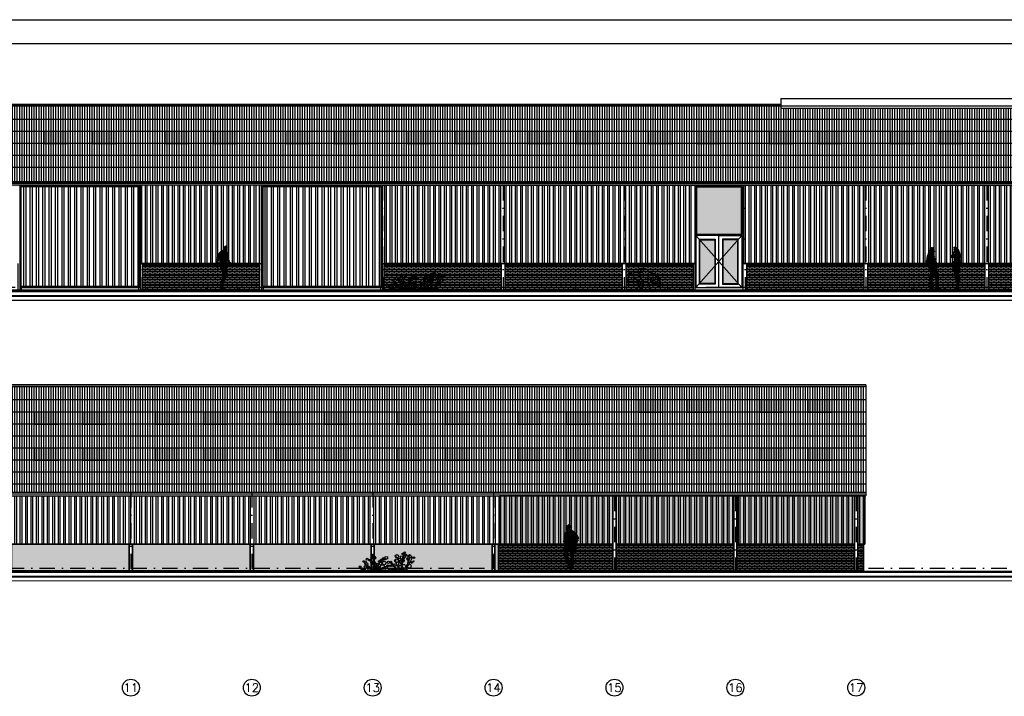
# Model space of a CAD drawing. Extents: x 0 to 139982, y -59400 to 0.
# Tile 16 of 20: x 49700 to 90424, y -27970 to 0. Entities that reach past the tile are written whole.
import ezdxf
from ezdxf.enums import TextEntityAlignment as Align

# ---------------------------------------------------------------- set-up
doc = ezdxf.new("R2010")
doc.units = 0
doc.header["$LTSCALE"] = 100
doc.header["$MEASUREMENT"] = 0
doc.linetypes.add('DASHDOT2', pattern=[12.7, 6.35, -3.175, 0, -3.175])
doc.layers.get('0').update_dxf_attribs({"linetype": 'CONTINUOUS'})
for name, color, linetype in [('00', 7, 'CONTINUOUS'), ('A--A$1C-_CIRKEL', 3, 'CONTINUOUS'), ('A--A21--_F1---', 8, 'CONTINUOUS'), ('A--A27--_F123-_SOLID', 7, 'CONTINUOUS'), ('A--A49--_F1---_SOLID', 16, 'CONTINUOUS'), ('A--L$2A-_F123-', 7, 'CONTINUOUS'), ('A--L$7A-_STRAMIEN', 1, 'DASHDOT2'), ('A--L20--_F123-_GEVELAANZIC', 7, 'CONTINUOUS'), ('A--L21--_F123-', 1, 'CONTINUOUS'), ('A--L27--_F123-', 1, 'CONTINUOUS'), ('A--L28S-_F123-', 1, 'CONTINUOUS'), ('A--L32--_F123-', 7, 'CONTINUOUS'), ('A--L91--', 7, 'CONTINUOUS'), ('A--L91--_F123-', 7, 'CONTINUOUS'), ('A--L93--_F123-', 7, 'CONTINUOUS'), ('A--L99--_F123-', 1, 'CONTINUOUS'), ('A--M$1A-_F123-_MAATV', 7, 'CONTINUOUS'), ('A--T$1A-_F123-_0_25MM', 2, 'CONTINUOUS')]:
    doc.layers.add(name, color=color, linetype=linetype)
doc.styles.add('ALFA-0_25', font='ROMANS')
pattern_1 = [(90, (0, -59400), (-262.5, 6e-14), []), (90, (87.5, -59312.5), (-262.5, 6e-14), [])]
pattern_2 = [(0, (59300, -10793.925), (0, 66.675), []), (90, (59300, -10793.92), (-100, 66.675), [66.675, -66.675])]

# ---------------------------------------------------------------- blocks, each defined once
blk = doc.blocks.new('QD91053-')
at = {"layer": 'A--L91--_F123-', "color": 1, "linetype": 'CONTINUOUS'}
for centre, radius in [((-907, 381), 30.2), ((-765, 478), 39.3), ((-672, 432), 31.1), ((-624, 450), 29.7), ((-577, 534), 30.2), ((-548, 639), 24.9), ((-472, 535), 63), ((-271, 382), 30.2), ((-170, 425), 60.4), ((-90, 510), 32.8), ((-38, 452), 14.7), ((24, 525), 59.8), ((444, 407), 76), ((464, 593), 69.4), ((574, 457), 55.8), ((669, 552), 65.9), ((704, 414), 65.5), ((711, 692), 34.8), ((730, 536), 31.1), ((794, 648), 39.9), ((788, 743), 32.9), ((930, 484), 58), ((934, 600), 29.7), ((982, 365), 46.9), ((990, 639), 29.5), ((1026, 573), 49.1), ((1175, 536), 33.7), ((-1055, 158), 35.3), ((-980, 73), 39.4), ((-891, 43), 20.7), ((-846, 147), 49.1), ((-848, 357), 42.6), ((-797, 274), 58), ((-713, 167), 27.8), ((-552, 333), 67.2), ((-431, 273), 49.1), ((-349, 123), 87), ((-315, 265), 43.1), ((-213, 296), 52.8), ((-131, 143), 92.3), ((-63, 315), 70.6), ((16, 125), 51.3), ((98, 197), 42.7), ((112, 342), 44), ((160, 74), 31.1), ((210, 349), 36.6), ((203, 198), 22.9), ((260, 55), 42.6), ((264, 276), 32.9), ((304, 204), 43.7), ((396, 234), 52.4), ((462, 142), 82.9), ((539, 354), 28.2), ((604, 269), 72.5), ((743, 165), 90.8), ((884, 104), 49.6), ((961, 188), 91.4), ((1080, 342), 38.2), ((1160, 393), 13.9)]:
    blk.add_circle(centre, radius, dxfattribs=at)
for centre, radius, start, end in [((-944, -85), 578, 8.4501, 66.3269), ((-1251, 7), 889, 359.5326, 43.0418), ((259, -22), 621, 121.2651, 177.9637), ((964, 476), 554, 179.3256, 238.0735), ((-25, 41), 695, 357.8699, 50.6155), ((2146, 182), 1479, 158.4887, 186.8224), ((1511, 123), 841, 138.8673, 187.727), ((284, 747), 836, 297.5671, 348.8381), ((435, 450), 502, 299.9325, 6.6118), ((-781, -569), 673, 57.7108, 112.0944), ((355, 1555), 1743, 222.3394, 243.1782), ((-786, 48), 60.9, 308.4217, 231.5783), ((-565, 48), 94.3, 329.4961, 210.5039), ((-421, -6), 116, 3.0381, 176.9619), ((-328, 17), 110, 351.203, 188.797), ((269, -770), 970, 93.3086, 127.4954), ((-203, -43), 75.3, 34.3778, 145.6222), ((-40, 34), 52.5, 319.7882, 220.2118), ((378, -843), 910, 71.3392, 109.4353), ((909, 917), 927, 215.8726, 255.444), ((356, 55), 45.9, 298.6589, 241.3411), ((511, 25), 75.3, 352.0783, 187.9217), ((611, 105), 109, 303.8972, 236.1028), ((635, -34), 110, 26.4631, 153.5369), ((729, -11), 116, 12.9313, 167.0687), ((39, 752), 970, 310.5134, 310.5821), ((48, 5), 621, 0.9295, 0.9994), ((1252, 68), 578, 184.7691, 185.237), ((1088, 551), 673, 232.24, 232.8984)]:
    blk.add_arc(centre, radius, start, end, dxfattribs=at)
blk = doc.blocks.new('QD91052-')
at = {"layer": 'A--L91--_F123-', "color": 2, "linetype": 'CONTINUOUS'}
for points in [[(-126, 761, -0.696387), (175, 825, 0.55221), (-26, 747, 0.55221)], [(0, 0, 0.57656), (-550, 300, -0.656989), (76, 0, 0.36404), (-275, 475, -0.282928), (112, 206, 0.29071), (-95, 585, -1.028653), (498, 333)], [(-380, 681, 0.064029), (-499, 727, -0.079907), (-422, 646)], [(800, 125, 0.35875), (474, 179, -0.608075), (723, 236, 0.786587), (498, 333, 0.593872), (271, 502, -0.405187), (474, 179)], [(371, 744, -0.462509), (800, 125, 0.348616), (463, 660, 0.348616)]]:
    blk.add_lwpolyline(points, format="xyb", dxfattribs=at)
for centre, radius, start, end in [((-134, 342), 419, 68.3952, 185.7848), ((195, 160), 189, 302.1458, 119.3335)]:
    blk.add_arc(centre, radius, start, end, dxfattribs=at)
blk = doc.blocks.new('*X35')
at = {"color": 0}
for p, q in [((-718, -372), (-609, -263)), ((-712, -316), (-656, -260)), ((-687, -390), (-570, -273)), ((-661, -414), (-548, -301)), ((-617, -419), (-539, -341)), ((-600, -452), (-528, -380)), ((-585, -486), (-512, -413)), ((-556, -507), (-556, -506)), ((-728, -1173), (-706, -1152)), ((-719, -1214), (-650, -1145)), ((-712, -1257), (-594, -1138)), ((-706, -1448), (-436, -1179)), ((-705, -1398), (-482, -1175)), ((-703, -1297), (-552, -1146)), ((-700, -1343), (-523, -1166)), ((-736, -1676), (-561, -1502)), ((-733, -1723), (-587, -1577)), ((-728, -1619), (-391, -1282)), ((-724, -1566), (-412, -1254)), ((-719, -1511), (-431, -1223)), ((-536, -1477), (-374, -1315)), ((-520, -1510), (-358, -1348)), ((-499, -1539), (-347, -1386)), ((-483, -1621), (-348, -1487)), ((-482, -1670), (-350, -1538)), ((-482, -1719), (-351, -1589)), ((-480, -1569), (-342, -1431)), ((-743, -1931), (-617, -1805)), ((-738, -1876), (-617, -1756)), ((-734, -1823), (-611, -1700)), ((-731, -1770), (-609, -1648)), ((-724, -1961), (-622, -1859)), ((-698, -1985), (-625, -1912)), ((-648, -1985), (-601, -1938)), ((-599, -1985), (-571, -1957)), ((-549, -1985), (-517, -1952)), ((-500, -1985), (-351, -1836)), ((-496, -1931), (-353, -1788)), ((-483, -1869), (-355, -1741)), ((-479, -1765), (-358, -1645)), ((-479, -1816), (-360, -1697)), ((-451, -1985), (-372, -1907)), ((-401, -1985), (-352, -1936)), ((-352, -1985), (-318, -1951)), ((-302, -1985), (-282, -1965)), ((-253, -1985), (-251, -1984))]:
    blk.add_line(p, q, dxfattribs=at)
blk = doc.blocks.new('*X36')
at = {"color": 0}
for p, q in [((187, -704), (495, -396)), ((213, -530), (438, -305)), ((266, -279), (303, -241)), ((273, -321), (342, -252)), ((275, -369), (377, -266)), ((277, -416), (412, -281)), ((311, -481), (458, -334)), ((346, -495), (478, -364)), ((129, -662), (299, -493)), ((143, -699), (295, -547)), ((240, -700), (510, -431)), ((305, -685), (398, -592)), ((368, -672), (387, -652)), ((421, -569), (523, -467)), ((471, -569), (534, -505)), ((507, -780), (557, -730)), ((507, -829), (553, -784)), ((545, -693), (565, -673)), ((505, -980), (579, -906)), ((508, -928), (572, -864)), ((509, -877), (560, -826)), ((523, -1011), (575, -960)), ((285, -1299), (318, -1266)), ((286, -1348), (367, -1267)), ((296, -1387), (409, -1274)), ((305, -1427), (445, -1287)), ((312, -1470), (516, -1266)), ((323, -1508), (502, -1329)), ((338, -1543), (505, -1376)), ((345, -1586), (499, -1432)), ((350, -1630), (506, -1473)), ((357, -1673), (521, -1509)), ((362, -1717), (523, -1556)), ((373, -1755), (521, -1608)), ((292, -1985), (343, -1934)), ((341, -1985), (487, -1839)), ((371, -1857), (505, -1723)), ((375, -1902), (495, -1782)), ((381, -1797), (514, -1664)), ((391, -1985), (482, -1894)), ((440, -1985), (490, -1935))]:
    blk.add_line(p, q, dxfattribs=at)
blk = doc.blocks.new('*X37')
at = {"color": 0}
for p, q in [((-717, -420), (-687, -390)), ((-543, -546), (-696, -393)), ((-861, -812), (-556, -507)), ((-861, -861), (-544, -544)), ((-859, -908), (-536, -586)), ((-462, -1172), (-859, -774)), ((-857, -758), (-585, -486)), ((-424, -1160), (-852, -732)), ((-849, -948), (-530, -629)), ((-846, -697), (-600, -452)), ((-418, -1116), (-844, -690)), ((-429, -1056), (-836, -649)), ((-832, -634), (-617, -419)), ((-451, -985), (-824, -612)), ((-820, -968), (-516, -664)), ((-441, -945), (-809, -577)), ((-795, -547), (-660, -413)), ((-436, -901), (-793, -543)), ((-793, -991), (-505, -703)), ((-467, -820), (-777, -510)), ((-770, -1067), (-482, -779)), ((-765, -1013), (-494, -741)), ((-493, -745), (-759, -478)), ((-513, -675), (-740, -448)), ((-535, -604), (-718, -421)), ((-603, -437), (-620, -419)), ((219, -1068), (507, -780)), ((224, -1014), (545, -693)), ((234, -954), (561, -626)), ((254, -884), (556, -583)), ((278, -811), (541, -548)), ((281, -758), (368, -672)), ((522, -1016), (281, -776)), ((507, -952), (282, -728)), ((293, -696), (305, -685)), ((508, -904), (295, -691)), ((509, -855), (331, -678)), ((506, -803), (374, -671)), ((387, -652), (471, -569)), ((510, -758), (391, -639)), ((398, -592), (421, -569)), ((526, -724), (398, -596)), ((545, -693), (420, -568)), ((562, -661), (470, -569)), ((559, -608), (512, -561)), ((-502, -1181), (-861, -822)), ((-594, -1138), (-861, -872)), ((-787, -995), (-857, -925)), ((-684, -1147), (-770, -1061)), ((-765, -1112), (-469, -815)), ((-637, -1145), (-763, -1019)), ((-741, -1137), (-456, -852)), ((-725, -1156), (-738, -1143)), ((-706, -1152), (-441, -887)), ((-650, -1145), (-434, -929)), ((-594, -1138), (-451, -995)), ((-552, -1146), (-438, -1032)), ((-523, -1166), (-425, -1069)), ((-482, -1175), (-418, -1111)), ((-436, -1179), (-429, -1171)), ((447, -1288), (219, -1061)), ((223, -1113), (507, -829)), ((376, -1267), (223, -1114)), ((491, -1283), (224, -1016)), ((226, -1160), (509, -877)), ((325, -1265), (227, -1167)), ((230, -1205), (508, -928)), ((520, -1263), (230, -973)), ((236, -1249), (505, -980)), ((540, -1232), (239, -932)), ((526, -1169), (250, -894)), ((264, -1270), (522, -1013)), ((520, -1114), (265, -858)), ((519, -1064), (275, -820)), ((318, -1266), (519, -1065)), ((367, -1267), (520, -1114)), ((409, -1274), (524, -1159)), ((445, -1287), (532, -1200)), ((281, -1271), (232, -1222)), ((516, -1266), (533, -1249))]:
    blk.add_line(p, q, dxfattribs=at)
blk = doc.blocks.new('QD93007-')
at = {"layer": 'A--L93--_F123-', "color": 1}
for name in ['*X35', '*X36']:
    blk.add_blockref(name, (648, 1985), dxfattribs=at)
at = {"layer": 'A--L93--_F123-', "color": 2}
blk.add_blockref('*X37', (648, 1985), dxfattribs=at)
blk = doc.blocks.new('*X42')
at = {"color": 0}
for p, q in [((-1180, 1344), (-886, 1639)), ((-1172, 1402), (-917, 1657)), ((-1142, 1481), (-901, 1722)), ((-1076, 1745), (-980, 1841)), ((-1073, 1699), (-936, 1836)), ((-1065, 1658), (-906, 1816)), ((-1058, 1813), (-1053, 1818)), ((-1052, 1621), (-898, 1775)), ((-1248, 732), (-601, 1378)), ((-1238, 792), (-619, 1410)), ((-1207, 872), (-637, 1441)), ((-1207, 723), (-583, 1347)), ((-1203, 1124), (-761, 1566)), ((-1198, 1178), (-792, 1584)), ((-1192, 1233), (-823, 1602)), ((-1186, 1289), (-855, 1620)), ((-1186, 1091), (-730, 1547)), ((-1169, 1058), (-701, 1526)), ((-1167, 714), (-565, 1315)), ((-1152, 1025), (-673, 1504)), ((-1148, 981), (-655, 1473)), ((-1124, 707), (-556, 1276)), ((-1077, 705), (-581, 1201)), ((-1029, 704), (-611, 1122)), ((-957, 726), (-666, 1017)), ((-909, 725), (-663, 970)), ((-846, 738), (-658, 926)), ((-783, 752), (-650, 884)), ((-703, 782), (-646, 839)), ((-1089, 0), (-993, 96)), ((-1029, 10), (-944, 95)), ((-959, 31), (-904, 86)), ((-934, 6), (-866, 74)), ((-906, -15), (-829, 62)), ((-855, -13), (-841, 0))]:
    blk.add_line(p, q, dxfattribs=at)
blk = doc.blocks.new('*X43')
at = {"color": 0}
for p, q in [((-983, 438), (-1174, 630)), ((-1172, 610), (-1077, 705)), ((-966, 372), (-1169, 575)), ((-1167, 664), (-1124, 707)), ((-1166, 566), (-1029, 704)), ((-1001, 506), (-1166, 671)), ((-1015, 570), (-1158, 713)), ((-1156, 527), (-1007, 676)), ((-951, 307), (-1150, 507)), ((-1145, 488), (-1012, 621)), ((-1133, 451), (-1016, 568)), ((-943, 250), (-1129, 436)), ((-1121, 413), (-1007, 528)), ((-1109, 376), (-996, 489)), ((-1012, 616), (-1102, 706)), ((-1095, 340), (-985, 450)), ((-1082, 304), (-976, 410)), ((-1008, 662), (-1051, 705)), ((-919, 616), (-783, 752)), ((-773, 476), (-918, 621)), ((-915, 669), (-846, 738)), ((-915, 570), (-757, 728)), ((-769, 521), (-915, 668)), ((-764, 418), (-915, 569)), ((-912, 721), (-909, 725)), ((-760, 562), (-912, 714)), ((-909, 526), (-755, 680)), ((-909, 378), (-770, 517)), ((-748, 352), (-908, 512)), ((-761, 266), (-907, 412)), ((-906, 430), (-756, 581)), ((-906, 332), (-772, 466)), ((-752, 307), (-905, 459)), ((-904, 481), (-754, 632)), ((-903, 285), (-765, 423)), ((-754, 605), (-880, 731)), ((-755, 656), (-839, 740)), ((-756, 707), (-798, 748)), ((-930, 187), (-1102, 360)), ((-866, 74), (-1070, 278)), ((-1066, 270), (-966, 371)), ((-1051, 236), (-955, 332)), ((-1035, 203), (-948, 289)), ((-937, 95), (-1027, 186)), ((-1019, 169), (-942, 246)), ((-1015, 123), (-934, 205)), ((-986, 96), (-1015, 124)), ((-993, 96), (-924, 165)), ((-944, 95), (-758, 282)), ((-772, 227), (-908, 363)), ((-783, 189), (-905, 311)), ((-904, 86), (-775, 215)), ((-792, 149), (-902, 258)), ((-901, 238), (-756, 382)), ((-802, 109), (-900, 207)), ((-899, 190), (-746, 343)), ((-818, 75), (-897, 155)), ((-866, 74), (-793, 148)), ((-829, 62), (-819, 72))]:
    blk.add_line(p, q, dxfattribs=at)
blk = doc.blocks.new('QD93010-')
at = {"layer": 'A--L93--_F123-', "color": 1}
blk.add_blockref('*X42', (855, 13), dxfattribs=at)
at = {"layer": 'A--L93--_F123-', "color": 2}
blk.add_blockref('*X43', (855, 13), dxfattribs=at)
blk = doc.blocks.new('*X46')
at = {"color": 0}
for p, q in [((3111, -452), (3279, -285)), ((3114, -350), (3202, -263)), ((3123, -392), (3245, -269)), ((3137, -476), (3290, -323)), ((3169, -494), (3275, -387)), ((2835, -1174), (2902, -1108)), ((2839, -1022), (2923, -938)), ((2840, -972), (2932, -879)), ((2841, -1118), (2901, -1059)), ((2846, -1064), (2905, -1005)), ((2847, -1212), (2902, -1157)), ((2850, -912), (2904, -858)), ((2885, -1223), (2902, -1206)), ((2960, -1000), (2980, -980)), ((2960, -1050), (3024, -985)), ((2961, -1098), (3077, -981)), ((2972, -1136), (3126, -983)), ((2997, -1161), (3162, -996)), ((3018, -1189), (3212, -995)), ((3031, -1226), (3251, -1006)), ((3043, -1263), (3280, -1026)), ((3056, -1300), (3284, -1072)), ((3068, -1338), (3290, -1116)), ((3080, -1375), (3286, -1169)), ((3320, -888), (3327, -880)), ((3337, -920), (3374, -882)), ((3351, -955), (3388, -918)), ((3371, -985), (3407, -949)), ((3388, -1017), (3421, -984)), ((3401, -1054), (3439, -1016)), ((3427, -1077), (3454, -1050)), ((3441, -1112), (3463, -1091)), ((3002, -1849), (3226, -1625)), ((3011, -1790), (3243, -1559)), ((3020, -1732), (3247, -1505)), ((3031, -1671), (3256, -1446)), ((3079, -1574), (3271, -1382)), ((3089, -1415), (3281, -1224)), ((3096, -1457), (3277, -1276)), ((3096, -1507), (3277, -1327)), ((2972, -1977), (3166, -1784)), ((2993, -1907), (3184, -1716)), ((3002, -1997), (3149, -1850)), ((3032, -2017), (3134, -1915)), ((3062, -2036), (3129, -1970)), ((3100, -2048), (3149, -1998)), ((3149, -2048), (3181, -2016)), ((3199, -2048), (3212, -2035))]:
    blk.add_line(p, q, dxfattribs=at)
blk = doc.blocks.new('*X45')
at = {"color": 0}
for p, q in [((2852, -860), (3241, -471)), ((2856, -806), (3169, -494)), ((2942, -863), (2861, -782)), ((2867, -746), (3137, -476)), ((3111, -982), (2868, -740)), ((3176, -998), (2881, -703)), ((3233, -1006), (2898, -671)), ((2904, -660), (3111, -452)), ((2904, -858), (3265, -496)), ((3269, -992), (2913, -636)), ((3284, -958), (2922, -596)), ((2928, -587), (3063, -451)), ((3288, -912), (2941, -565)), ((2959, -951), (3327, -583)), ((2960, -851), (3290, -522)), ((3307, -882), (2961, -535)), ((2972, -889), (3314, -547)), ((2980, -980), (3319, -641)), ((3343, -868), (2983, -508)), ((3342, -818), (3008, -484)), ((3024, -985), (3310, -699)), ((3327, -754), (3038, -465)), ((3311, -688), (3073, -449)), ((3077, -981), (3319, -740)), ((3126, -983), (3337, -772)), ((3318, -645), (3167, -494)), ((3327, -604), (3211, -488)), ((2891, -862), (2851, -822)), ((2932, -879), (2935, -877)), ((3015, -986), (2964, -934)), ((3065, -986), (2972, -893)), ((3162, -996), (3342, -816)), ((3212, -995), (3287, -920)), ((3251, -1006), (3287, -970)), ((3327, -880), (3356, -851))]:
    blk.add_line(p, q, dxfattribs=at)
blk = doc.blocks.new('QD93012-')
at = {"layer": 'A--L93--_F123-', "color": 1}
blk.add_blockref('*X46', (-3149, 2048), dxfattribs=at)
at = {"layer": 'A--L93--_F123-', "color": 2}
blk.add_blockref('*X45', (-3149, 2048), dxfattribs=at)
blk = doc.blocks.new('CIRKEL')
at = {"layer": 'A--A$1C-_CIRKEL'}
blk.add_circle((0, 0), 350, dxfattribs=at)

msp = doc.modelspace()

# ---------------------------------------------------------------- hatches: boundary and pattern name
at = {"layer": 'A--A21--_F1---'}
h = msp.add_hatch(dxfattribs=at)
h.set_pattern_fill('_U', color=256, scale=100, angle=90, style=0, pattern_type=0)
h.set_pattern_definition([(90, (0, -59400), (-100, 6e-15), [])])
h.paths.add_polyline_path([(29300, -6701.7), (29300, -3560), (81178, -3560), (81178, -3652), (109000, -3652), (109000, -3560), (110100, -3560), (110100, -6701.7)])
h = msp.add_hatch(dxfattribs=at)
h.set_pattern_fill('ANSI32', color=256, scale=700, angle=45, style=0)
h.set_pattern_definition(pattern_1)
h.paths.add_polyline_path([(49750, -11026.7), (54650, -11026.7), (54650, -6888.5), (49750, -6888.5)])
h = msp.add_hatch(dxfattribs=at)
h.set_pattern_fill('ANSI32', color=256, scale=600, angle=45, style=0)
h.set_pattern_definition([(90, (0, -59400), (-225, 4e-14), []), (90, (75, -59325), (-225, 4e-14), [])])
h.paths.add_polyline_path([(54700, -10076.7), (59700, -10076.7), (59700, -6838.5), (54700, -6838.5)])
h = msp.add_hatch(dxfattribs=at)
h.set_pattern_fill('ANSI32', color=256, scale=700, angle=45, style=0)
h.set_pattern_definition(pattern_1)
h.paths.add_polyline_path([(59750, -11026.7), (64650, -11026.7), (64650, -6888.5), (59750, -6888.5)])
h = msp.add_hatch(dxfattribs=at)
h.set_pattern_fill('ANSI32', color=256, scale=600, angle=45, style=0)
h.paths.add_polyline_path([(64700, -10076.7), (64700, -6838.5), (110050, -6838.5), (110050, -10076.7), (98200, -10076.7), (98200, -6856.1), (96200, -6856.1), (96200, -10076.7), (79620, -10076.7), (79620, -6856.1), (77620, -6856.1), (77620, -10076.7)])
h = msp.add_hatch(dxfattribs=at)
h.set_pattern_fill('AR-BRSTD', color=256, scale=25, style=0)
h.set_pattern_definition([(0, (65100, -10527.225), (0, 66.675), []), (90, (65100, -10527.22), (-100, 66.675), [66.675, -66.675])])
h.paths.add_polyline_path([(54767.5, -11176.7), (59632.5, -11176.7), (59632.5, -10076.7), (54767.5, -10076.7)])
h = msp.add_hatch(dxfattribs=at)
h.set_pattern_fill('AR-BRSTD', color=256, scale=25, style=0)
h.set_pattern_definition(pattern_2)
h.paths.add_polyline_path([(64767.5, -11176.7), (69632.5, -11176.7), (69632.5, -10076.7), (64767.5, -10076.7)])
h = msp.add_hatch(dxfattribs=at)
h.set_pattern_fill('AR-BRSTD', color=256, scale=25, style=0)
h.set_pattern_definition(pattern_2)
h.paths.add_polyline_path([(69767.5, -11176.7), (74632.5, -11176.7), (74632.5, -10076.7), (69767.5, -10076.7)])
h = msp.add_hatch(dxfattribs=at)
h.set_pattern_fill('AR-BRSTD', color=256, scale=25, style=0)
h.set_pattern_definition(pattern_2)
h.paths.add_polyline_path([(77570, -10076.7), (74767.5, -10076.7), (74767.5, -11176.7), (77570, -11176.7)])
h = msp.add_hatch(dxfattribs=at)
h.set_pattern_fill('AR-BRSTD', color=256, scale=25, style=0)
h.set_pattern_definition(pattern_2)
h.paths.add_polyline_path([(79767.5, -11176.7), (84632.5, -11176.7), (84632.5, -10076.7), (79767.5, -10076.7)])
h = msp.add_hatch(dxfattribs=at)
h.set_pattern_fill('AR-BRSTD', color=256, scale=25, style=0)
h.set_pattern_definition(pattern_2)
h.paths.add_polyline_path([(84767.5, -11176.7), (89632.5, -11176.7), (89632.5, -10076.7), (84767.5, -10076.7)])
h = msp.add_hatch(dxfattribs=at)
h.set_pattern_fill('AR-BRSTD', color=256, scale=25, style=0)
h.set_pattern_definition(pattern_2)
h.paths.add_polyline_path([(89767.5, -11176.7), (94632.5, -11176.7), (94632.5, -10076.7), (89767.5, -10076.7)])
h = msp.add_hatch(dxfattribs=at)
h.set_pattern_fill('_U', color=256, scale=100, angle=90, style=0, pattern_type=0)
h.set_pattern_definition([(90, (0, -59400), (-100, 6e-15), [])])
h.paths.add_polyline_path([(3900, -19551), (3900, -15159.3), (5000, -15159.3), (5000, -15251.3), (32822, -15251.3), (32822, -15159.3), (84700, -15159.3), (84700, -19551), (33322, -19551)])
h = msp.add_hatch(dxfattribs=at)
h.set_pattern_fill('ANSI32', color=256, scale=600, angle=45, style=0)
h.paths.add_polyline_path([(33322, -21676), (33322, -19687.8), (69550, -19687.8), (69550, -21676), (43600, -21676), (43600, -20476), (42600, -20476), (42600, -21676)])
h = msp.add_hatch(dxfattribs=at)
h.set_pattern_fill('ANSI32', color=16, scale=600, angle=45, style=0)
h.paths.add_polyline_path([(69550, -21676), (74232.5, -21676), (74232.5, -19687.8), (69550, -19687.8)])
h = msp.add_hatch(dxfattribs=at)
h.set_pattern_fill('ANSI32', color=16, scale=600, angle=45, style=0)
h.paths.add_polyline_path([(74367.5, -21676), (79232.5, -21676), (79232.5, -19687.8), (74367.5, -19687.8)])
h = msp.add_hatch(dxfattribs=at)
h.set_pattern_fill('ANSI32', color=16, scale=600, angle=45, style=0)
h.paths.add_polyline_path([(79367.5, -21676), (84232.5, -21676), (84232.5, -19687.8), (79367.5, -19687.8)])
h = msp.add_hatch(dxfattribs=at)
h.set_pattern_fill('ANSI32', color=16, scale=600, angle=45, style=0)
h.paths.add_polyline_path([(84367.5, -21675.8), (84650, -21675.8), (84650, -19687.8), (84367.5, -19687.8)])
h = msp.add_hatch(dxfattribs=at)
h.set_pattern_fill('AR-BRSTD', color=256, scale=25, style=0)
h.paths.add_polyline_path([(44367.5, -22776), (49232.5, -22776), (49232.5, -21676), (44367.5, -21676)])
h.paths.add_polyline_path([(49367.5, -22776), (54232.5, -22776), (54232.5, -21676), (49367.5, -21676)])
h.paths.add_polyline_path([(54367.5, -22776), (59232.5, -22776), (59232.5, -21676), (54367.5, -21676)])
h.paths.add_polyline_path([(59367.5, -22776), (64232.5, -22776), (64232.5, -21676), (59367.5, -21676)])
h.paths.add_polyline_path([(64367.5, -22776), (69247.5, -22776), (69247.5, -21676), (64367.5, -21676)])
h.paths.add_polyline_path([(69352.5, -22776), (69500, -22776), (69500, -21676), (69352.5, -21676)])
h = msp.add_hatch(dxfattribs=at)
h.set_pattern_fill('AR-BRSTD', color=16, scale=25, style=0)
h.paths.add_polyline_path([(69500, -22776), (74232.5, -22776), (74232.5, -21676), (69500, -21676)])
h = msp.add_hatch(dxfattribs=at)
h.set_pattern_fill('AR-BRSTD', color=16, scale=25, style=0)
h.paths.add_polyline_path([(74367.5, -22776), (79232.5, -22776), (79232.5, -21676), (74367.5, -21676)])
h = msp.add_hatch(dxfattribs=at)
h.set_pattern_fill('AR-BRSTD', color=16, scale=25, style=0)
h.paths.add_polyline_path([(79367.5, -22776), (84232.5, -22776), (84232.5, -21676), (79367.5, -21676)])
h = msp.add_hatch(dxfattribs=at)
h.set_pattern_fill('AR-BRSTD', color=16, scale=25, style=0)
h.paths.add_polyline_path([(84367.5, -21675.8), (84600, -21675.8), (84600, -22776), (84367.5, -22776)])
at = {"layer": 'A--A27--_F123-_SOLID', "linetype": 'CONTINUOUS'}
for points in [[(79553, -6923.1), (77687, -6923.1), (77687, -8859.7), (79553, -8859.7)], [(77837, -9093.7), (78453, -9093.7), (78453, -10909.7), (77837, -10909.7)], [(79403, -9093.7), (78787, -9093.7), (78787, -10909.7), (79403, -10909.7)]]:
    msp.add_hatch(color=25, dxfattribs=at).paths.add_polyline_path(points)
at = {"layer": 'A--A49--_F1---_SOLID'}
for points in [[(69500, -22776), (69500, -21676), (69550, -21676), (69550, -19687.8), (74232.5, -19687.8), (74232.5, -22823.6)], [(74367.5, -22776), (79232.5, -22776), (79232.5, -19687.8), (74367.5, -19687.8)], [(79367.5, -22776), (84232.5, -22776), (84232.5, -19687.8), (79367.5, -19687.8)], [(84367.5, -22776), (84367.5, -19687.8), (84650, -19687.8), (84650, -21675.8), (84600, -21675.8), (84600, -22776)]]:
    msp.add_hatch(color=25, dxfattribs=at).paths.add_polyline_path(points)

# ---------------------------------------------------------------- linework, layer by layer
at = {"layer": 'A--A21--_F1---'}
for p, q in [((110100, -4121.8), (29300, -4121.8)), ((110100, -4618.1), (29300, -4618.1)), ((110100, -5114.5), (29300, -5114.5)), ((110100, -5610.8), (29300, -5610.8)), ((110100, -6107.2), (29300, -6107.2)), ((84700, -15721.1), (3900, -15721.1)), ((84700, -16217.4), (3900, -16217.4)), ((84700, -16713.8), (3900, -16713.8)), ((84700, -17210.2), (3900, -17210.2)), ((84700, -17706.5), (3900, -17706.5)), ((84700, -18202.9), (3900, -18202.9)), ((84700, -18699.2), (3900, -18699.2)), ((84700, -19195.6), (3900, -19195.6))]:
    msp.add_line(p, q, dxfattribs=at)
at = {"layer": 'A--A21--_F1---', "color": 1}
for p, q in [((84650, -19687.8), (84650, -21675.8)), ((69550, -21676), (74232.5, -21676)), ((79232.5, -21676), (74367.5, -21676)), ((84232.5, -21676), (79367.5, -21676)), ((84600, -21675.8), (84367.5, -21675.8)), ((84600, -22776), (84600, -21675.8)), ((84650, -21675.8), (84600, -21675.8))]:
    msp.add_line(p, q, dxfattribs=at)
at = {"layer": 'A--A21--_F1---'}
for points in [[(29300, -6701.7), (29300, -3560), (81178, -3560), (81178, -3652), (109000, -3652), (109000, -3560), (110100, -3560), (110100, -6701.7)], [(49750, -11026.7), (54650, -11026.7), (54650, -6888.5), (49750, -6888.5)], [(54700, -10076.7), (59700, -10076.7), (59700, -6838.5), (54700, -6838.5)], [(59750, -11026.7), (64650, -11026.7), (64650, -6888.5), (59750, -6888.5)], [(64700, -10076.7), (64700, -6838.5), (110050, -6838.5), (110050, -10076.7), (98200, -10076.7), (98200, -6856.1), (96200, -6856.1), (96200, -10076.7), (79620, -10076.7), (79620, -6856.1), (77620, -6856.1), (77620, -10076.7)], [(54767.5, -11176.7), (59632.5, -11176.7), (59632.5, -10076.7), (54767.5, -10076.7)], [(64767.5, -11176.7), (69632.5, -11176.7), (69632.5, -10076.7), (64767.5, -10076.7)], [(69767.5, -11176.7), (74632.5, -11176.7), (74632.5, -10076.7), (69767.5, -10076.7)], [(77570, -10076.7), (74767.5, -10076.7), (74767.5, -11176.7), (77570, -11176.7)], [(79767.5, -11176.7), (84632.5, -11176.7), (84632.5, -10076.7), (79767.5, -10076.7)], [(84767.5, -11176.7), (89632.5, -11176.7), (89632.5, -10076.7), (84767.5, -10076.7)], [(89767.5, -11176.7), (94632.5, -11176.7), (94632.5, -10076.7), (89767.5, -10076.7)], [(3900, -19551), (3900, -15159.3), (5000, -15159.3), (5000, -15251.3), (32822, -15251.3), (32822, -15159.3), (84700, -15159.3), (84700, -19551), (33322, -19551), (33322, -19551)], [(33322, -21676), (33322, -19687.8), (69550, -19687.8), (69550, -21676), (43600, -21676), (43600, -20476), (42600, -20476), (42600, -21676)], [(69500, -22776), (69500, -21676), (69550, -21676), (69550, -19687.8), (74232.5, -19687.8), (74232.5, -22823.6)], [(74367.5, -22776), (79232.5, -22776), (79232.5, -19687.8), (74367.5, -19687.8)], [(79367.5, -22776), (84232.5, -22776), (84232.5, -19687.8), (79367.5, -19687.8)], [(84367.5, -22776), (84367.5, -19687.8), (84650, -19687.8), (84650, -21675.8), (84600, -21675.8), (84600, -22776)], [(49367.5, -22776), (54232.5, -22776), (54232.5, -21676), (49367.5, -21676)], [(54367.5, -22776), (59232.5, -22776), (59232.5, -21676), (54367.5, -21676)], [(59367.5, -22776), (64232.5, -22776), (64232.5, -21676), (59367.5, -21676)], [(64367.5, -22776), (69247.5, -22776), (69247.5, -21676), (64367.5, -21676)], [(69352.5, -22776), (69500, -22776), (69500, -21676), (69352.5, -21676)]]:
    msp.add_lwpolyline(points, close=True, dxfattribs=at)
at = {"layer": 'A--A21--_F1---', "color": 1}
for points in [[(69550, -21676), (74232.5, -21676), (74232.5, -19687.8), (69550, -19687.8)], [(74367.5, -21676), (79232.5, -21676), (79232.5, -19687.8), (74367.5, -19687.8)], [(79367.5, -21676), (84232.5, -21676), (84232.5, -19687.8), (79367.5, -19687.8)], [(84367.5, -21675.8), (84650, -21675.8), (84650, -19687.8), (84367.5, -19687.8)], [(69500, -22776), (74232.5, -22776), (74232.5, -21676), (69500, -21676)], [(74367.5, -22776), (79232.5, -22776), (79232.5, -21676), (74367.5, -21676)], [(79367.5, -22776), (84232.5, -22776), (84232.5, -21676), (79367.5, -21676)], [(84367.5, -21675.8), (84600, -21675.8), (84600, -22776), (84367.5, -22776)]]:
    msp.add_lwpolyline(points, close=True, dxfattribs=at)
at = {"layer": 'A--A27--_F123-_SOLID', "color": 25, "linetype": 'CONTINUOUS'}
for points in [[(50700, -5114.5), (50700, -4618.1), (51700, -5114.5), (51700, -4618.1)], [(52700, -5114.5), (52700, -4618.1), (53700, -5114.5), (53700, -4618.1)], [(55700, -5114.5), (55700, -4618.1), (56700, -5114.5), (56700, -4618.1)], [(57700, -5114.5), (57700, -4618.1), (58700, -5114.5), (58700, -4618.1)], [(60700, -5114.5), (60700, -4618.1), (61700, -5114.5), (61700, -4618.1)], [(62700, -5114.5), (62700, -4618.1), (63700, -5114.5), (63700, -4618.1)], [(65700, -5114.5), (65700, -4618.1), (66700, -5114.5), (66700, -4618.1)], [(67700, -5114.5), (67700, -4618.1), (68700, -5114.5), (68700, -4618.1)], [(70700, -5114.5), (70700, -4618.1), (71700, -5114.5), (71700, -4618.1)], [(72700, -5114.5), (72700, -4618.1), (73700, -5114.5), (73700, -4618.1)], [(75700, -5114.5), (75700, -4618.1), (76700, -5114.5), (76700, -4618.1)], [(77700, -5114.5), (77700, -4618.1), (78700, -5114.5), (78700, -4618.1)], [(80700, -5114.5), (80700, -4618.1), (81700, -5114.5), (81700, -4618.1)], [(82700, -5114.5), (82700, -4618.1), (83700, -5114.5), (83700, -4618.1)], [(85700, -5114.5), (85700, -4618.1), (86700, -5114.5), (86700, -4618.1)], [(87700, -5114.5), (87700, -4618.1), (88700, -5114.5), (88700, -4618.1)], [(75300, -16217.4), (75300, -15721.1), (76300, -16217.4), (76300, -15721.1)], [(77300, -16217.4), (77300, -15721.1), (78300, -16217.4), (78300, -15721.1)], [(80300, -16217.4), (80300, -15721.1), (81300, -16217.4), (81300, -15721.1)], [(82300, -16217.4), (82300, -15721.1), (83300, -16217.4), (83300, -15721.1)], [(50300, -16713.8), (50300, -16217.4), (51300, -16713.8), (51300, -16217.4)], [(52300, -16713.8), (52300, -16217.4), (53300, -16713.8), (53300, -16217.4)], [(55300, -16713.8), (55300, -16217.4), (56300, -16713.8), (56300, -16217.4)], [(57300, -16713.8), (57300, -16217.4), (58300, -16713.8), (58300, -16217.4)], [(60300, -16713.8), (60300, -16217.4), (61300, -16713.8), (61300, -16217.4)], [(62300, -16713.8), (62300, -16217.4), (63300, -16713.8), (63300, -16217.4)], [(65300, -16713.8), (65300, -16217.4), (66300, -16713.8), (66300, -16217.4)], [(67300, -16713.8), (67300, -16217.4), (68300, -16713.8), (68300, -16217.4)], [(70300, -16713.8), (70300, -16217.4), (71300, -16713.8), (71300, -16217.4)], [(72300, -16713.8), (72300, -16217.4), (73300, -16713.8), (73300, -16217.4)], [(50300, -18202.9), (50300, -17706.5), (51300, -18202.9), (51300, -17706.5)], [(52300, -18202.9), (52300, -17706.5), (53300, -18202.9), (53300, -17706.5)], [(55300, -18202.9), (55300, -17706.5), (56300, -18202.9), (56300, -17706.5)], [(57300, -18202.9), (57300, -17706.5), (58300, -18202.9), (58300, -17706.5)], [(60300, -18202.9), (60300, -17706.5), (61300, -18202.9), (61300, -17706.5)], [(62300, -18202.9), (62300, -17706.5), (63300, -18202.9), (63300, -17706.5)], [(65300, -18202.9), (65300, -17706.5), (66300, -18202.9), (66300, -17706.5)], [(67300, -18202.9), (67300, -17706.5), (68300, -18202.9), (68300, -17706.5)], [(70300, -18202.9), (70300, -17706.5), (71300, -18202.9), (71300, -17706.5)], [(72300, -18202.9), (72300, -17706.5), (73300, -18202.9), (73300, -17706.5)], [(75300, -18202.9), (75300, -17706.5), (76300, -18202.9), (76300, -17706.5)], [(77300, -18202.9), (77300, -17706.5), (78300, -18202.9), (78300, -17706.5)], [(80300, -18202.9), (80300, -17706.5), (81300, -18202.9), (81300, -17706.5)], [(82300, -18202.9), (82300, -17706.5), (83300, -18202.9), (83300, -17706.5)]]:
    msp.add_solid(points, dxfattribs=at)
at = {"layer": 'A--A49--_F1---_SOLID'}
for points in [[(29350, -6888.5), (29350, -6838.5), (110050, -6888.5), (110050, -6838.5)], [(54700, -10126.7), (54700, -10076.7), (59700, -10126.7), (59700, -10076.7)], [(64700, -10126.7), (64700, -10076.7), (77620, -10126.7), (77620, -10076.7)], [(79620, -10126.7), (79620, -10076.7), (96200, -10126.7), (96200, -10076.7)], [(84650, -19737.8), (84650, -19687.8), (33322, -19737.8), (33322, -19687.8)], [(43600, -21726), (43600, -21676), (69500, -21726), (69500, -21676)]]:
    msp.add_solid(points, dxfattribs=at)
at = {"layer": 'A--L$2A-_F123-', "color": 1}
msp.add_lwpolyline([(0, -59400), (0, 0), (114000, 0), (114000, -59400)], close=True, dxfattribs=at)
at = {"layer": 'A--L$2A-_F123-', "color": 4}
msp.add_lwpolyline([(1000, -58400), (113000, -58400), (113000, -1000), (1000, -1000)], close=True, dxfattribs=at)
at = {"layer": 'A--L$7A-_STRAMIEN'}
for p, q in [((49700, -6838.5), (49700, -11176.7)), ((49700, -6838.5), (49700, -11176.7)), ((54700, -6838.5), (54700, -11176.7)), ((59700, -6838.5), (59700, -11176.7)), ((64700, -6838.5), (64700, -11176.7)), ((69700, -6838.5), (69700, -11176.7)), ((74700, -6838.5), (74700, -11176.7)), ((79700, -6838.5), (79700, -11176.7)), ((84700, -6838.5), (84700, -11176.7)), ((89700, -6838.5), (89700, -11176.7)), ((54300, -19536.3), (54300, -22776)), ((59300, -19536.3), (59300, -22776)), ((64300, -19536.3), (64300, -22776)), ((69300, -19536.3), (69300, -22776)), ((74300, -19687.8), (74300, -22776)), ((79300, -19687.8), (79300, -22776)), ((84300, -19687.8), (84300, -22776))]:
    msp.add_line(p, q, dxfattribs=at)
at = {"layer": 'A--L20--_F123-_GEVELAANZIC', "color": 2, "linetype": 'CONTINUOUS'}
for points in [[(50700, -5114.5), (51700, -5114.5), (51700, -4618.1), (50700, -4618.1)], [(52700, -5114.5), (53700, -5114.5), (53700, -4618.1), (52700, -4618.1)], [(55700, -5114.5), (56700, -5114.5), (56700, -4618.1), (55700, -4618.1)], [(57700, -5114.5), (58700, -5114.5), (58700, -4618.1), (57700, -4618.1)], [(60700, -5114.5), (61700, -5114.5), (61700, -4618.1), (60700, -4618.1)], [(62700, -5114.5), (63700, -5114.5), (63700, -4618.1), (62700, -4618.1)], [(65700, -5114.5), (66700, -5114.5), (66700, -4618.1), (65700, -4618.1)], [(67700, -5114.5), (68700, -5114.5), (68700, -4618.1), (67700, -4618.1)], [(70700, -5114.5), (71700, -5114.5), (71700, -4618.1), (70700, -4618.1)], [(72700, -5114.5), (73700, -5114.5), (73700, -4618.1), (72700, -4618.1)], [(75700, -5114.5), (76700, -5114.5), (76700, -4618.1), (75700, -4618.1)], [(77700, -5114.5), (78700, -5114.5), (78700, -4618.1), (77700, -4618.1)], [(80700, -5114.5), (81700, -5114.5), (81700, -4618.1), (80700, -4618.1)], [(82700, -5114.5), (83700, -5114.5), (83700, -4618.1), (82700, -4618.1)], [(85700, -5114.5), (86700, -5114.5), (86700, -4618.1), (85700, -4618.1)], [(87700, -5114.5), (88700, -5114.5), (88700, -4618.1), (87700, -4618.1)], [(75300, -16217.4), (76300, -16217.4), (76300, -15721.1), (75300, -15721.1)], [(77300, -16217.4), (78300, -16217.4), (78300, -15721.1), (77300, -15721.1)], [(80300, -16217.4), (81300, -16217.4), (81300, -15721.1), (80300, -15721.1)], [(82300, -16217.4), (83300, -16217.4), (83300, -15721.1), (82300, -15721.1)], [(50300, -16713.8), (51300, -16713.8), (51300, -16217.4), (50300, -16217.4)], [(52300, -16713.8), (53300, -16713.8), (53300, -16217.4), (52300, -16217.4)], [(55300, -16713.8), (56300, -16713.8), (56300, -16217.4), (55300, -16217.4)], [(57300, -16713.8), (58300, -16713.8), (58300, -16217.4), (57300, -16217.4)], [(60300, -16713.8), (61300, -16713.8), (61300, -16217.4), (60300, -16217.4)], [(62300, -16713.8), (63300, -16713.8), (63300, -16217.4), (62300, -16217.4)], [(65300, -16713.8), (66300, -16713.8), (66300, -16217.4), (65300, -16217.4)], [(67300, -16713.8), (68300, -16713.8), (68300, -16217.4), (67300, -16217.4)], [(70300, -16713.8), (71300, -16713.8), (71300, -16217.4), (70300, -16217.4)], [(72300, -16713.8), (73300, -16713.8), (73300, -16217.4), (72300, -16217.4)], [(50300, -18202.9), (51300, -18202.9), (51300, -17706.5), (50300, -17706.5)], [(52300, -18202.9), (53300, -18202.9), (53300, -17706.5), (52300, -17706.5)], [(55300, -18202.9), (56300, -18202.9), (56300, -17706.5), (55300, -17706.5)], [(57300, -18202.9), (58300, -18202.9), (58300, -17706.5), (57300, -17706.5)], [(60300, -18202.9), (61300, -18202.9), (61300, -17706.5), (60300, -17706.5)], [(62300, -18202.9), (63300, -18202.9), (63300, -17706.5), (62300, -17706.5)], [(65300, -18202.9), (66300, -18202.9), (66300, -17706.5), (65300, -17706.5)], [(67300, -18202.9), (68300, -18202.9), (68300, -17706.5), (67300, -17706.5)], [(70300, -18202.9), (71300, -18202.9), (71300, -17706.5), (70300, -17706.5)], [(72300, -18202.9), (73300, -18202.9), (73300, -17706.5), (72300, -17706.5)], [(75300, -18202.9), (76300, -18202.9), (76300, -17706.5), (75300, -17706.5)], [(77300, -18202.9), (78300, -18202.9), (78300, -17706.5), (77300, -17706.5)], [(80300, -18202.9), (81300, -18202.9), (81300, -17706.5), (80300, -17706.5)], [(82300, -18202.9), (83300, -18202.9), (83300, -17706.5), (82300, -17706.5)]]:
    msp.add_lwpolyline(points, close=True, dxfattribs=at)
at = {"layer": 'A--L21--_F123-', "color": 3}
for p, q in [((81178, -3500), (29300, -3500)), ((81178, -3258.6), (109000, -3258.6)), ((110100, -6838.5), (29300, -6838.5)), ((54700, -10076.7), (59700, -10076.7)), ((64700, -10076.7), (77620, -10076.7)), ((79620, -10076.7), (96200, -10076.7)), ((110000, -11176.7), (29400, -11176.7)), ((84700, -15099.3), (32822, -15099.3)), ((33322, -19687.8), (84700, -19687.8)), ((43600, -21676), (69550, -21676)), ((69500, -22776), (69500, -21676)), ((4000, -22776), (69500, -22776))]:
    msp.add_line(p, q, dxfattribs=at)
for points in [[(81178, -3258.6), (81178, -3652)], [(84700, -15099.3), (84700, -19687.8)], [(69550, -19687.8), (69550, -21676), (69500, -21676)]]:
    msp.add_lwpolyline(points, dxfattribs=at)
at = {"layer": 'A--L27--_F123-', "color": 2, "linetype": 'CONTINUOUS'}
for p, q in [((81178, -3560), (29300, -3560)), ((81178, -3554.5), (109000, -3554.5)), ((81178, -3652), (109000, -3652)), ((29300, -6701.7), (110100, -6701.7)), ((29300, -6762.5), (110100, -6762.5)), ((84700, -15159.3), (32822, -15159.3)), ((84700, -19551), (33322, -19551)), ((84700, -19611.8), (33322, -19611.8)), ((84500, -22776), (84600, -22776))]:
    msp.add_line(p, q, dxfattribs=at)
at = {"layer": 'A--L27--_F123-', "linetype": 'CONTINUOUS'}
msp.add_line((84500, -22776), (69500, -22776), dxfattribs=at)
at = {"layer": 'A--L28S-_F123-', "color": 2}
for points in [[(49767.5, -11076.7), (49767.5, -11176.7), (49632.5, -11176.7), (49632.5, -10076.7)], [(54700, -10076.7), (54767.5, -10076.7), (54767.5, -11176.7), (54632.5, -11176.7), (54632.5, -11076.7)], [(59767.5, -11076.7), (59767.5, -11176.7), (59632.5, -11176.7), (59632.5, -10076.7), (59700, -10076.7)], [(64700, -10076.7), (64767.5, -10076.7), (64767.5, -11176.7), (64632.5, -11176.7), (64632.5, -11076.7)]]:
    msp.add_lwpolyline(points, dxfattribs=at)
for points in [[(69767.5, -11176.7), (69632.5, -11176.7), (69632.5, -10076.7), (69767.5, -10076.7)], [(74767.5, -11176.7), (74632.5, -11176.7), (74632.5, -10076.7), (74767.5, -10076.7)], [(77620, -11176.7), (77570, -11176.7), (77570, -10076.7), (77620, -10076.7)], [(79767.5, -11176.7), (79620, -11176.7), (79620, -10076.7), (79767.5, -10076.7)], [(84767.5, -11176.7), (84632.5, -11176.7), (84632.5, -10076.7), (84767.5, -10076.7)], [(89767.5, -11176.7), (89632.5, -11176.7), (89632.5, -10076.7), (89767.5, -10076.7)], [(74232.5, -22776), (74367.5, -22776), (74367.5, -19687.8), (74232.5, -19687.8)], [(79232.5, -22776), (79367.5, -22776), (79367.5, -19687.8), (79232.5, -19687.8)], [(84232.5, -22776), (84367.5, -22776), (84367.5, -19687.8), (84232.5, -19687.8)], [(54232.5, -22776), (54367.5, -22776), (54367.5, -21676), (54232.5, -21676)], [(59232.5, -22776), (59367.5, -22776), (59367.5, -21676), (59232.5, -21676)], [(64232.5, -22776), (64367.5, -22776), (64367.5, -21676), (64232.5, -21676)], [(69247.5, -22776), (69352.5, -22776), (69352.5, -21676), (69247.5, -21676)]]:
    msp.add_lwpolyline(points, close=True, dxfattribs=at)
at = {"layer": 'A--L32--_F123-', "color": 1, "linetype": 'CONTINUOUS'}
for p, q in [((77670, -8926.7), (79570, -11076.7)), ((79570, -8926.7), (77670, -11076.7))]:
    msp.add_line(p, q, dxfattribs=at)
for points in [[(49700, -11076.7), (54700, -11076.7), (54700, -6838.5), (49700, -6838.5)], [(54650, -11026.7), (49750, -11026.7), (49750, -6888.5), (54650, -6888.5)], [(59700, -11076.7), (64700, -11076.7), (64700, -6838.5), (59700, -6838.5)], [(64650, -11026.7), (59750, -11026.7), (59750, -6888.5), (64650, -6888.5)], [(77620, -11076.7), (79620, -11076.7), (79620, -6856.1), (77620, -6856.1)], [(79570, -6906.1), (77670, -6906.1), (77670, -8876.7), (79570, -8876.7)], [(79553, -6923.1), (77687, -6923.1), (77687, -8859.7), (79553, -8859.7)], [(77670, -11076.7), (78620, -11076.7), (78620, -8926.7), (77670, -8926.7)], [(79570, -11076.7), (78620, -11076.7), (78620, -8926.7), (79570, -8926.7)], [(77820, -9076.7), (78470, -9076.7), (78470, -10926.7), (77820, -10926.7)], [(77837, -9093.7), (78453, -9093.7), (78453, -10909.7), (77837, -10909.7)], [(79420, -9076.7), (78770, -9076.7), (78770, -10926.7), (79420, -10926.7)], [(79403, -9093.7), (78787, -9093.7), (78787, -10909.7), (79403, -10909.7)]]:
    msp.add_lwpolyline(points, close=True, dxfattribs=at)
at = {"layer": 'A--L32--_F123-', "color": 1}
for points in [[(52646.9, -8917.9, 0, 75, 0), (52421.9, -8917.9, 0, 0, 0), (51978.1, -8917.9, 0, 0, 0), (51978.1, -8917.9, 0, 0, 0)], [(62646.9, -8917.9, 0, 75, 0), (62421.9, -8917.9, 0, 0, 0), (61978.1, -8917.9, 0, 0, 0), (61978.1, -8917.9, 0, 0, 0)]]:
    msp.add_lwpolyline(points, format="xyseb", dxfattribs=at)
at = {"layer": 'A--L99--_F123-', "color": 1, "linetype": 'DASHDOT2'}
for p, q in [((111750, -11076.7), (2250, -11076.7)), ((2250, -22676), (111750, -22676))]:
    msp.add_line(p, q, dxfattribs=at)
at = {"layer": 'A--L99--_F123-', "color": 2}
for points, const_width in [([(2250, -11224.3), (111750, -11224.3)], 100), ([(2250, -11424.3), (111750, -11424.3)], 75), ([(2250, -11599.3), (111750, -11599.3)], 50), ([(111750, -22823.6), (2250, -22823.6)], 100), ([(111750, -23023.6), (2250, -23023.6)], 75), ([(111750, -23198.6), (2250, -23198.6)], 50)]:
    msp.add_lwpolyline(points, dxfattribs=dict(at, const_width=const_width))

# ---------------------------------------------------------------- block references
at = {"layer": '00'}
for name, p in [('QD93012-', (58154.3, -11126.7)), ('QD93007-', (87411.1, -11126.7)), ('QD93010-', (72532.3, -22726))]:
    msp.add_blockref(name, p, dxfattribs=at)
at = {"layer": 'A--L91--'}
for name, p in [('QD91053-', (66046.1, -11176.7)), ('QD91052-', (75381.7, -11176.7)), ('QD91053-', (64836.2, -22776))]:
    msp.add_blockref(name, p, dxfattribs=at)
at = {"layer": 'A--M$1A-_F123-_MAATV'}
ref = msp.add_blockref('CIRKEL', (54300, -27613.9), dxfattribs=at)
ref.add_attrib('A', '11', dxfattribs={"layer": 'A--T$1A-_F123-_0_25MM', "height": 350, "style": 'ALFA-0_25'}).set_placement((54300, -27613.9), align=Align.MIDDLE_CENTER)
ref = msp.add_blockref('CIRKEL', (59300, -27613.9), dxfattribs=at)
ref.add_attrib('A', '12', dxfattribs={"layer": 'A--T$1A-_F123-_0_25MM', "height": 350, "style": 'ALFA-0_25'}).set_placement((59300, -27613.9), align=Align.MIDDLE_CENTER)
ref = msp.add_blockref('CIRKEL', (64300, -27613.9), dxfattribs=at)
ref.add_attrib('A', '13', dxfattribs={"layer": 'A--T$1A-_F123-_0_25MM', "height": 350, "style": 'ALFA-0_25'}).set_placement((64300, -27613.9), align=Align.MIDDLE_CENTER)
ref = msp.add_blockref('CIRKEL', (69300, -27613.9), dxfattribs=at)
ref.add_attrib('A', '14', dxfattribs={"layer": 'A--T$1A-_F123-_0_25MM', "height": 350, "style": 'ALFA-0_25'}).set_placement((69300, -27613.9), align=Align.MIDDLE_CENTER)
ref = msp.add_blockref('CIRKEL', (74300, -27613.9), dxfattribs=at)
ref.add_attrib('A', '15', dxfattribs={"layer": 'A--T$1A-_F123-_0_25MM', "height": 350, "style": 'ALFA-0_25'}).set_placement((74300, -27613.9), align=Align.MIDDLE_CENTER)
ref = msp.add_blockref('CIRKEL', (79300, -27613.9), dxfattribs=at)
ref.add_attrib('A', '16', dxfattribs={"layer": 'A--T$1A-_F123-_0_25MM', "height": 350, "style": 'ALFA-0_25'}).set_placement((79300, -27613.9), align=Align.MIDDLE_CENTER)
ref = msp.add_blockref('CIRKEL', (84300, -27613.9), dxfattribs=at)
ref.add_attrib('A', '17', dxfattribs={"layer": 'A--T$1A-_F123-_0_25MM', "height": 350, "style": 'ALFA-0_25'}).set_placement((84300, -27613.9), align=Align.MIDDLE_CENTER)

doc.saveas('drawing.dxf')
